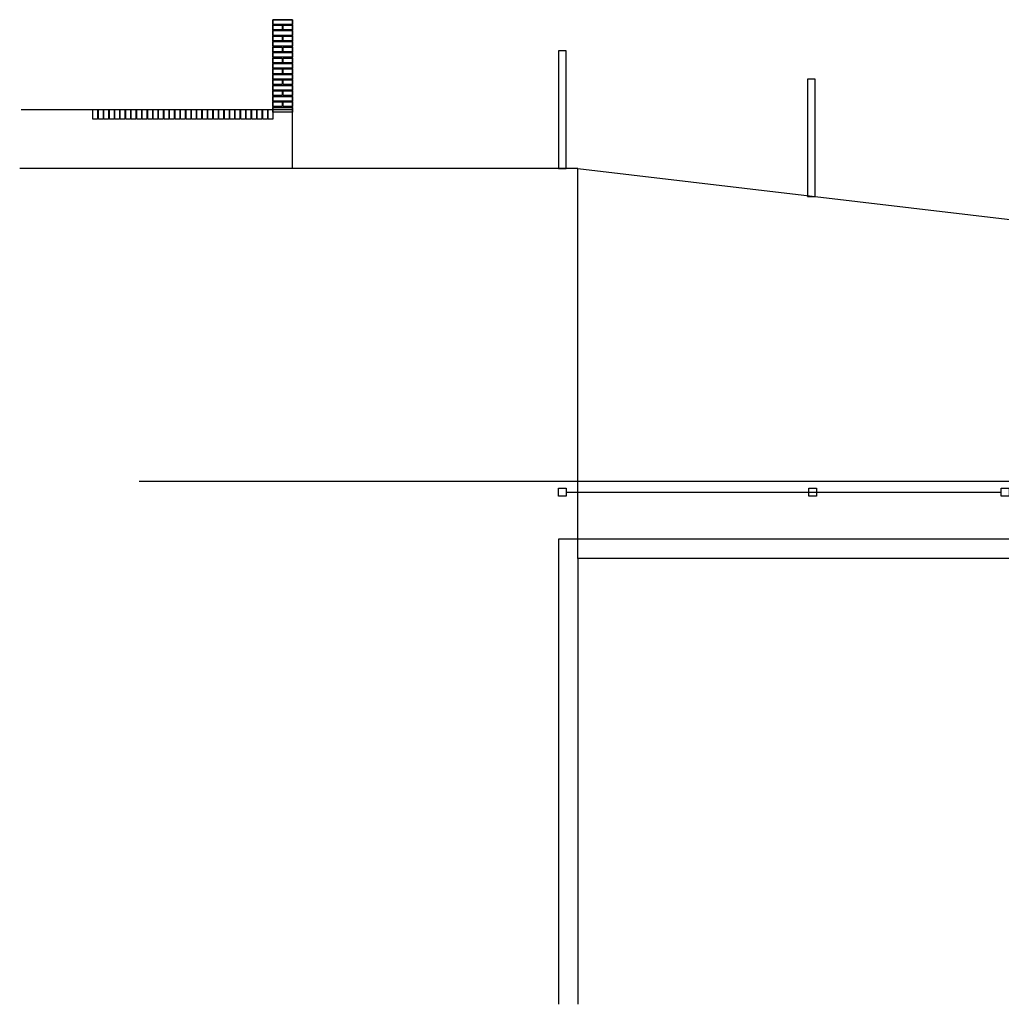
# Model space of a CAD drawing. Header units: millimetres. Extents: x 6567289036 to 6568990308, y 5976640423 to 5977332400.
# Tile 194 of 216: x 6568223632 to 6568236179, y 5976827854 to 5976840436. Entities that reach past the tile are written whole.
import ezdxf

# ---------------------------------------------------------------- set-up
doc = ezdxf.new("R2010")
doc.units = ezdxf.units.MM
doc.layers.add('istniejący zinwentaryzowany płot', color=130, linetype='Continuous')

msp = doc.modelspace()

# ---------------------------------------------------------------- linework, layer by layer
for points in [[(6568227118.25329, 5976839285.887858), (6568227118.25329, 5976840435.887858), (6568226868.25329, 5976840435.887858), (6568226868.25329, 5976839285.887858)], [(6568230618.25329, 5976838535.887858), (6568230618.25329, 5976840035.887858), (6568230518.25329, 5976840035.887858), (6568230518.25329, 5976838535.887858), (6568230618.25329, 5976838535.887858)], [(6568233800.914159, 5976838177.987129), (6568233800.914159, 5976839677.987129), (6568233700.914159, 5976839677.987129), (6568233700.914159, 5976838177.987129), (6568233800.914159, 5976838177.987129)], [(6568227118.25329, 5976838535.887858), (6568227118.25329, 5976839285.887858), (6568223649.511313, 5976839285.887858)], [(6568224628.25329, 5976839285.887858), (6568224628.25329, 5976839165.887858), (6568224568.25329, 5976839165.887858), (6568224568.25329, 5976839285.887858)], [(6568224698.25329, 5976839285.887858), (6568224698.25329, 5976839165.887858), (6568224638.25329, 5976839165.887858), (6568224638.25329, 5976839285.887858)], [(6568224768.25329, 5976839285.887858), (6568224768.25329, 5976839165.887858), (6568224708.25329, 5976839165.887858), (6568224708.25329, 5976839285.887858)], [(6568224838.25329, 5976839285.887858), (6568224838.25329, 5976839165.887858), (6568224778.25329, 5976839165.887858), (6568224778.25329, 5976839285.887858)], [(6568224908.25329, 5976839285.887858), (6568224908.25329, 5976839165.887858), (6568224848.25329, 5976839165.887858), (6568224848.25329, 5976839285.887858)], [(6568224978.25329, 5976839285.887858), (6568224978.25329, 5976839165.887858), (6568224918.25329, 5976839165.887858), (6568224918.25329, 5976839285.887858)], [(6568225048.25329, 5976839285.887858), (6568225048.25329, 5976839165.887858), (6568224988.25329, 5976839165.887858), (6568224988.25329, 5976839285.887858)], [(6568225118.25329, 5976839285.887858), (6568225118.25329, 5976839165.887858), (6568225058.25329, 5976839165.887858), (6568225058.25329, 5976839285.887858)], [(6568225188.25329, 5976839285.887858), (6568225188.25329, 5976839165.887858), (6568225128.25329, 5976839165.887858), (6568225128.25329, 5976839285.887858)], [(6568225258.25329, 5976839285.887858), (6568225258.25329, 5976839165.887858), (6568225198.25329, 5976839165.887858), (6568225198.25329, 5976839285.887858)], [(6568225328.25329, 5976839285.887858), (6568225328.25329, 5976839165.887858), (6568225268.25329, 5976839165.887858), (6568225268.25329, 5976839285.887858)], [(6568225398.25329, 5976839285.887858), (6568225398.25329, 5976839165.887858), (6568225338.25329, 5976839165.887858), (6568225338.25329, 5976839285.887858)], [(6568225468.25329, 5976839285.887858), (6568225468.25329, 5976839165.887858), (6568225408.25329, 5976839165.887858), (6568225408.25329, 5976839285.887858)], [(6568225538.25329, 5976839285.887858), (6568225538.25329, 5976839165.887858), (6568225478.25329, 5976839165.887858), (6568225478.25329, 5976839285.887858)], [(6568225608.25329, 5976839285.887858), (6568225608.25329, 5976839165.887858), (6568225548.25329, 5976839165.887858), (6568225548.25329, 5976839285.887858)], [(6568225678.25329, 5976839285.887858), (6568225678.25329, 5976839165.887858), (6568225618.25329, 5976839165.887858), (6568225618.25329, 5976839285.887858)], [(6568225748.25329, 5976839285.887858), (6568225748.25329, 5976839165.887858), (6568225688.25329, 5976839165.887858), (6568225688.25329, 5976839285.887858)], [(6568225818.25329, 5976839285.887858), (6568225818.25329, 5976839165.887858), (6568225758.25329, 5976839165.887858), (6568225758.25329, 5976839285.887858)], [(6568225888.25329, 5976839285.887858), (6568225888.25329, 5976839165.887858), (6568225828.25329, 5976839165.887858), (6568225828.25329, 5976839285.887858)], [(6568225958.25329, 5976839285.887858), (6568225958.25329, 5976839165.887858), (6568225898.25329, 5976839165.887858), (6568225898.25329, 5976839285.887858)], [(6568226028.25329, 5976839285.887858), (6568226028.25329, 5976839165.887858), (6568225968.25329, 5976839165.887858), (6568225968.25329, 5976839285.887858)], [(6568226098.25329, 5976839285.887858), (6568226098.25329, 5976839165.887858), (6568226038.25329, 5976839165.887858), (6568226038.25329, 5976839285.887858)], [(6568226168.25329, 5976839285.887858), (6568226168.25329, 5976839165.887858), (6568226108.25329, 5976839165.887858), (6568226108.25329, 5976839285.887858)], [(6568226238.25329, 5976839285.887858), (6568226238.25329, 5976839165.887858), (6568226178.25329, 5976839165.887858), (6568226178.25329, 5976839285.887858)], [(6568226308.25329, 5976839285.887858), (6568226308.25329, 5976839165.887858), (6568226248.25329, 5976839165.887858), (6568226248.25329, 5976839285.887858)], [(6568226378.25329, 5976839285.887858), (6568226378.25329, 5976839165.887858), (6568226318.25329, 5976839165.887858), (6568226318.25329, 5976839285.887858)], [(6568226448.25329, 5976839285.887858), (6568226448.25329, 5976839165.887858), (6568226388.25329, 5976839165.887858), (6568226388.25329, 5976839285.887858)], [(6568226518.25329, 5976839285.887858), (6568226518.25329, 5976839165.887858), (6568226458.25329, 5976839165.887858), (6568226458.25329, 5976839285.887858)], [(6568226588.25329, 5976839285.887858), (6568226588.25329, 5976839165.887858), (6568226528.25329, 5976839165.887858), (6568226528.25329, 5976839285.887858)], [(6568226658.25329, 5976839285.887858), (6568226658.25329, 5976839165.887858), (6568226598.25329, 5976839165.887858), (6568226598.25329, 5976839285.887858)], [(6568226728.25329, 5976839285.887858), (6568226728.25329, 5976839165.887858), (6568226668.25329, 5976839165.887858), (6568226668.25329, 5976839285.887858)], [(6568226798.25329, 5976839285.887858), (6568226798.25329, 5976839165.887858), (6568226738.25329, 5976839165.887858), (6568226738.25329, 5976839285.887858)], [(6568226868.25329, 5976839285.887858), (6568226868.25329, 5976839165.887858), (6568226808.25329, 5976839165.887858), (6568226808.25329, 5976839285.887858)], [(6568228193.133708, 5976838535.887858), (6568223632.399393, 5976838535.887858)], [(6568230768.25329, 5976838535.887858), (6568228193.133708, 5976838535.887858)], [(6568230768.25329, 5976834535.887858), (6568230768.25329, 5976838535.887858), (6568251528.25329, 5976836085.887858)], [(6568251528.25329, 5976834535.887858), (6568225161.511875, 5976834535.887858)]]:
    msp.add_lwpolyline(points)
for points in [[(6568226868.25329, 5976840435.887858), (6568227118.25329, 5976840435.887858), (6568227118.25329, 5976840375.887858), (6568226868.25329, 5976840375.887858)], [(6568226868.25329, 5976840365.887858), (6568226988.25329, 5976840365.887858), (6568226988.25329, 5976840305.887858), (6568226868.25329, 5976840305.887858)], [(6568226868.25329, 5976840295.887858), (6568227118.25329, 5976840295.887858), (6568227118.25329, 5976840235.887858), (6568226868.25329, 5976840235.887858)], [(6568226998.25329, 5976840365.887858), (6568227118.25329, 5976840365.887858), (6568227118.25329, 5976840305.887858), (6568226998.25329, 5976840305.887858)], [(6568226868.25329, 5976840225.887858), (6568226988.25329, 5976840225.887858), (6568226988.25329, 5976840165.887858), (6568226868.25329, 5976840165.887858)], [(6568226868.25329, 5976840155.887858), (6568227118.25329, 5976840155.887858), (6568227118.25329, 5976840095.887858), (6568226868.25329, 5976840095.887858)], [(6568226998.25329, 5976840225.887858), (6568227118.25329, 5976840225.887858), (6568227118.25329, 5976840165.887858), (6568226998.25329, 5976840165.887858)], [(6568226868.25329, 5976840085.887858), (6568226988.25329, 5976840085.887858), (6568226988.25329, 5976840025.887858), (6568226868.25329, 5976840025.887858)], [(6568226868.25329, 5976840015.887858), (6568227118.25329, 5976840015.887858), (6568227118.25329, 5976839955.887858), (6568226868.25329, 5976839955.887858)], [(6568226998.25329, 5976840085.887858), (6568227118.25329, 5976840085.887858), (6568227118.25329, 5976840025.887858), (6568226998.25329, 5976840025.887858)], [(6568226868.25329, 5976839945.887858), (6568226988.25329, 5976839945.887858), (6568226988.25329, 5976839885.887858), (6568226868.25329, 5976839885.887858)], [(6568226868.25329, 5976839875.887858), (6568227118.25329, 5976839875.887858), (6568227118.25329, 5976839815.887858), (6568226868.25329, 5976839815.887858)], [(6568226998.25329, 5976839945.887858), (6568227118.25329, 5976839945.887858), (6568227118.25329, 5976839885.887858), (6568226998.25329, 5976839885.887858)], [(6568226868.25329, 5976839805.887858), (6568226988.25329, 5976839805.887858), (6568226988.25329, 5976839745.887858), (6568226868.25329, 5976839745.887858)], [(6568226998.25329, 5976839805.887858), (6568227118.25329, 5976839805.887858), (6568227118.25329, 5976839745.887858), (6568226998.25329, 5976839745.887858)], [(6568226868.25329, 5976839735.887858), (6568227118.25329, 5976839735.887858), (6568227118.25329, 5976839675.887858), (6568226868.25329, 5976839675.887858)], [(6568226868.25329, 5976839665.887858), (6568226988.25329, 5976839665.887858), (6568226988.25329, 5976839605.887858), (6568226868.25329, 5976839605.887858)], [(6568226998.25329, 5976839665.887858), (6568227118.25329, 5976839665.887858), (6568227118.25329, 5976839605.887858), (6568226998.25329, 5976839605.887858)], [(6568226868.25329, 5976839595.887858), (6568227118.25329, 5976839595.887858), (6568227118.25329, 5976839535.887858), (6568226868.25329, 5976839535.887858)], [(6568226868.25329, 5976839525.887858), (6568226988.25329, 5976839525.887858), (6568226988.25329, 5976839465.887858), (6568226868.25329, 5976839465.887858)], [(6568226998.25329, 5976839525.887858), (6568227118.25329, 5976839525.887858), (6568227118.25329, 5976839465.887858), (6568226998.25329, 5976839465.887858)], [(6568226868.25329, 5976839455.887858), (6568227118.25329, 5976839455.887858), (6568227118.25329, 5976839395.887858), (6568226868.25329, 5976839395.887858)], [(6568226868.25329, 5976839385.887858), (6568226988.25329, 5976839385.887858), (6568226988.25329, 5976839325.887858), (6568226868.25329, 5976839325.887858)], [(6568226998.25329, 5976839385.887858), (6568227118.25329, 5976839385.887858), (6568227118.25329, 5976839325.887858), (6568226998.25329, 5976839325.887858)], [(6568226868.25329, 5976839315.887858), (6568227118.25329, 5976839315.887858), (6568227118.25329, 5976839255.887858), (6568226868.25329, 5976839255.887858)]]:
    msp.add_lwpolyline(points, close=True)
at = {"layer": 'istniejący zinwentaryzowany płot'}
for points in [[(6568230768.25329, 5976833549.004209), (6568230768.25329, 5976834535.887858)], [(6568230618.25329, 5976834399.004209), (6568236178.25329, 5976834399.004209)], [(6568239078.25329, 5976833799.004209), (6568230518.25329, 5976833799.004209), (6568230518.25329, 5976827853.510254)], [(6568238325.312114, 5976833549.004209), (6568230768.25329, 5976833549.004209), (6568230768.25329, 5976827853.510254)]]:
    msp.add_lwpolyline(points, dxfattribs=at)
for points in [[(6568230618.25329, 5976834349.004209), (6568230518.25329, 5976834349.004209), (6568230518.25329, 5976834449.004209), (6568230618.25329, 5976834449.004209)], [(6568233818.25329, 5976834349.004209), (6568233718.25329, 5976834349.004209), (6568233718.25329, 5976834449.004209), (6568233818.25329, 5976834449.004209)], [(6568236278.25329, 5976834349.004209), (6568236178.25329, 5976834349.004209), (6568236178.25329, 5976834449.004209), (6568236278.25329, 5976834449.004209)]]:
    msp.add_lwpolyline(points, close=True, dxfattribs=at)

doc.saveas('drawing.dxf')
